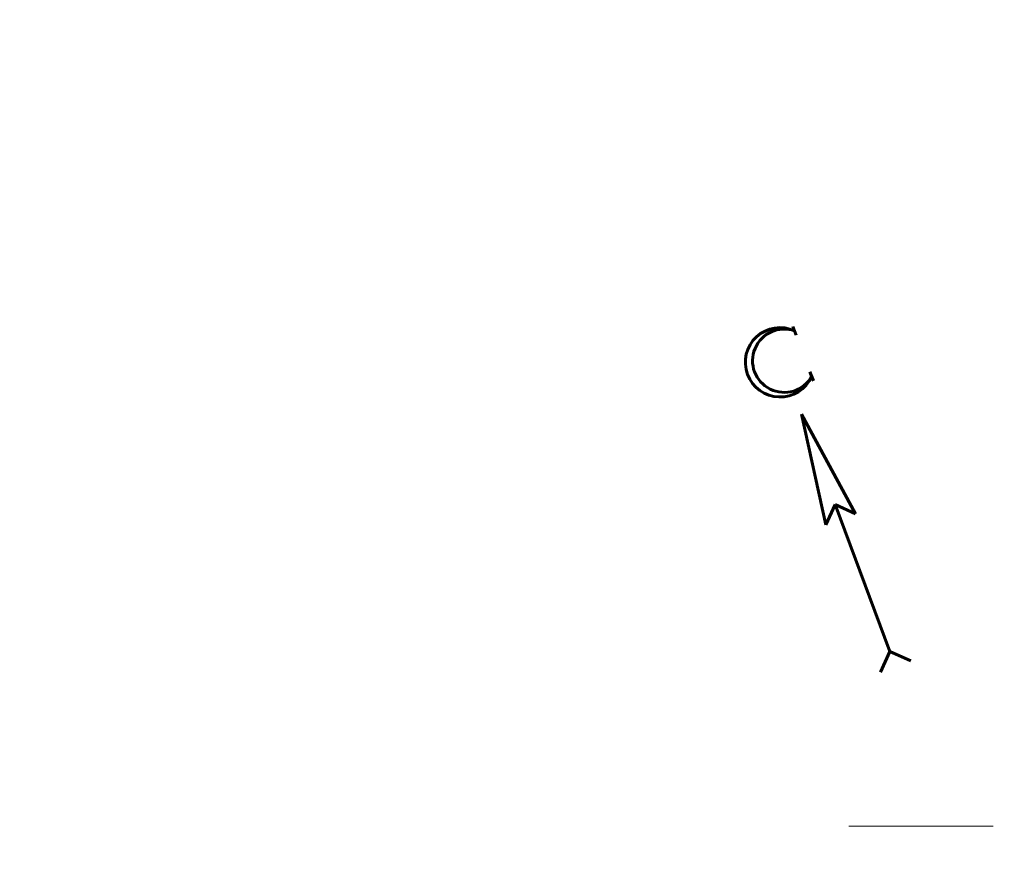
# Model space of a CAD drawing. Header units: millimetres. Extents: x 0 to 420, y 0 to 297.
# Tile 7 of 43: x 0 to 72, y 234 to 297. Entities that reach past the tile are written whole.
import ezdxf

# ---------------------------------------------------------------- set-up
doc = ezdxf.new("R2010")
doc.units = ezdxf.units.MM
doc.linetypes.add('K5LT_AXLED', pattern=[15.063659, 10.563659, -1.5, 1.5, -1.5])
doc.linetypes.add('K5LT_BASIC', pattern=[0])
doc.layers.add('Дороги', color=7, linetype='Continuous', true_color=0x666666)
doc.layers.add('Топосъемка', color=7, linetype='Continuous', true_color=0x7f7f7f)

# ---------------------------------------------------------------- blocks, each defined once
blk = doc.blocks.new('U326')
at = {"layer": 'Топосъемка', "linetype": 'K5LT_BASIC', "lineweight": 60}
for p, q in [((56.549, 274.582), (56.793, 273.929)), ((57.794, 271.249), (58.039, 270.595)), ((58.955, 260.078), (57.17, 268.161)), ((57.17, 268.161), (61.118, 260.885)), ((59.633, 261.563), (58.955, 260.078)), ((63.641, 250.827), (59.633, 261.563)), ((61.118, 260.885), (59.633, 261.563)), ((59.633, 261.563), (63.641, 250.827)), ((62.948, 249.308), (63.641, 250.827)), ((63.641, 250.827), (65.159, 250.134))]:
    blk.add_line(p, q, dxfattribs=at)
for centre, radius, start, end in [((55.603, 271.957), 2.534, 65.06927, 335.89425), ((55.908, 272.071), 2.314, 70.73711, 330.22641)]:
    blk.add_arc(centre, radius, start, end, dxfattribs=at)

msp = doc.modelspace()

# ---------------------------------------------------------------- linework, layer by layer
at = {"layer": 'Дороги', "linetype": 'K5LT_AXLED', "lineweight": 18}
msp.add_line((60.6295, 238.058758), (144.802249, 238.058758), dxfattribs=at)

# ---------------------------------------------------------------- block references
at = {"layer": 'Топосъемка'}
msp.add_blockref('U326', (0, 0), dxfattribs=at)

doc.saveas('drawing.dxf')
